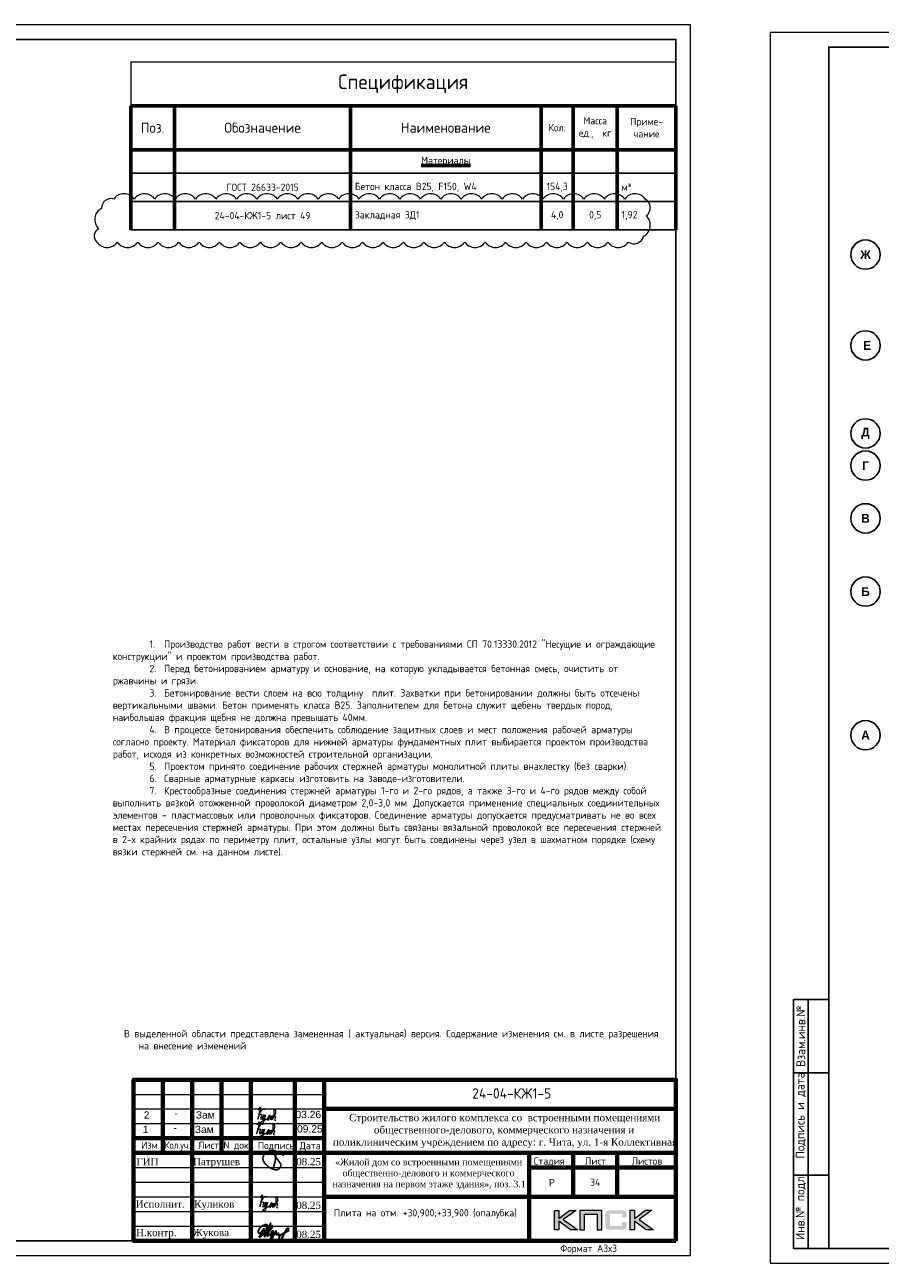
# Model space of a CAD drawing. Header units: millimetres. Extents: x -42044588 to 856694, y -806701 to 941911.
# Tile 163 of 256: x -136809 to -107629, y -356882 to -314619. Entities that reach past the tile are written whole.
import ezdxf
from ezdxf.enums import TextEntityAlignment as Align

# ---------------------------------------------------------------- set-up
doc = ezdxf.new("R2010")
doc.units = ezdxf.units.MM
doc.linetypes.add('______5', pattern=[1100, 800, -100, 100, -100])
for name, color, linetype, lineweight in [('907Сл Осевые', 1, 'Continuous', 0), ('Выноски', 20, 'Continuous', 20), ('Каркасы ригель', 3, 'Continuous', 0), ('Оси', 40, '______5', 18), ('Основная 0.6', 142, 'Continuous', 60), ('РАЗМЕРЫ', 1, 'Continuous', 9), ('Рамка', 7, 'Continuous', 70), ('Текст', 7, 'Continuous', 25), ('ТОНКИЕ', 7, 'Continuous', 9)]:
    doc.layers.add(name, color=color, linetype=linetype, lineweight=lineweight)
for name, color, linetype in [('PDF7_Text', 7, 'Continuous'), ('PDF8_Text', 7, 'Continuous'), ('Рамка печать', 7, 'Continuous'), ('ТОЛСТЫЕ_ОСНОВНЫЕ', 6, 'Continuous')]:
    doc.layers.add(name, color=color, linetype=linetype)
doc.styles.add('Century Gothic', font='GOTHIC.TTF')
doc.styles.add('GOST-2.304_Type-B', font='GOST_Common.ttf')
doc.styles.add('PDF Times New Roman', font='times.ttf')
doc.styles.get("Standard").update_dxf_attribs({"font": 'arial.ttf'})
doc.styles.add('style1', font='GOST_Common.ttf', dxfattribs={"height": 500})
doc.styles.add('ГОСТ', font='GOST_Common.ttf')

# ---------------------------------------------------------------- blocks, each defined once
blk = doc.blocks.new('*U6686')
at = {"layer": 'ТОЛСТЫЕ_ОСНОВНЫЕ'}
for p, q in [((8, 5), (8, 90)), ((8, 90), (20, 90)), ((13, 5), (13, 90)), ((8, 65), (20, 65)), ((8, 30), (20, 30)), ((20, 5), (8, 5))]:
    blk.add_line(p, q, dxfattribs=at)
at = {"layer": 'ТОЛСТЫЕ_ОСНОВНЫЕ', "color": 6}
blk.add_lwpolyline([(20, 5), (886, 5), (886, 415), (20, 415)], close=True, dxfattribs=at)
at = {"layer": 'ТОНКИЕ'}
blk.add_lwpolyline([(0, 0), (891, 0), (891, 420), (0, 420)], close=True, dxfattribs=at)
at = {"layer": 'Текст', "style": 'style1'}
for s, p in [('Взам.инв.№', (10.5, 77.5)), ('Подпись и дата', (10.5, 50.41)), ('Инв.№ подл.', (10.5, 19.18))]:
    blk.add_text(s, height=3, rotation=90, dxfattribs=at).set_placement(p, align=Align.MIDDLE)
blk.add_text('Формат А3х3', height=2.5, dxfattribs=at).set_placement((846.57, 1.2))
blk = doc.blocks.new('11')
at = {"layer": 'Выноски'}
for p, q in [((47962, 66737), (47989, 66781)), ((47989, 66781), (48016, 66806)), ((48016, 66806), (48038, 66823)), ((48038, 66823), (48060, 66786)), ((48060, 66786), (48058, 66769)), ((47885, 66608), (47944, 66700)), ((47944, 66700), (47962, 66737))]:
    blk.add_line(p, q, dxfattribs=at)
blk.add_lwpolyline([(47863, 66761), (47937, 66865), (47843, 66458), (47885, 66564), (47905, 66616), (47954, 66628), (47979, 66606), (47957, 66539), (47937, 66487), (47947, 66458), (47991, 66470), (48051, 66611), (48041, 66569), (48023, 66505), (48023, 66448), (48065, 66448), (48090, 66529), (48110, 66608), (48043, 66369), (47972, 66275), (47954, 66344), (47991, 66389), (48078, 66431), (48142, 66470), (48154, 66441), (48204, 66512), (48246, 66606), (48209, 66455), (48204, 66418), (48295, 66574), (48265, 66463), (48265, 66455), (48312, 66453), (48342, 66529), (48347, 66584), (48337, 66465), (48349, 66453), (48401, 66569), (48443, 66616), (48461, 66678), (48466, 66727), (48436, 66811), (48399, 66754), (48399, 66618), (48389, 66549), (48374, 66507), (48416, 66564), (48441, 66576), (48451, 66524), (48433, 66482), (48419, 66453), (48424, 66428), (48458, 66421)], dxfattribs=at)
blk = doc.blocks.new('яяя')
at = {"lineweight": 30}
for points in [[(345424, 110432), (345425, 110410), (345424, 110397), (345417, 110379), (345406, 110350), (345390, 110319), (345357, 110275), (345310, 110221), (345265, 110176), (345198, 110110), (345161, 110077), (345133, 110066), (345116, 110066), (345102, 110075), (345090, 110091), (345082, 110115), (345074, 110146), (345066, 110182), (345064, 110206), (345067, 110234), (345077, 110278), (345095, 110320), (345114, 110361), (345134, 110395), (345159, 110428), (345195, 110469), (345228, 110506), (345284, 110560), (345331, 110595), (345379, 110625), (345435, 110648), (345486, 110670), (345532, 110686), (345573, 110696), (345605, 110698), (345621, 110695), (345635, 110687), (345648, 110671), (345656, 110649), (345659, 110625), (345659, 110583), (345656, 110553), (345647, 110523), (345635, 110489), (345387, 110033), (345349, 109985), (345311, 109948), (345247, 109889), (345209, 109858), (345192, 109844), (345180, 109837), (345157, 109833), (345150, 109835), (345140, 109842), (345135, 109856), (345138, 109881), (345148, 109892), (345183, 109930), (345267, 110024), (345343, 110105), (345455, 110213), (345617, 110343), (345775, 110456), (345811, 110526), (345838, 110607), (345890, 110740), (345902, 110771), (345698, 110295), (345672, 110226), (345626, 110132), (345572, 110032), (345518, 109953), (345481, 109918), (345497, 110001), (345567, 110147), (345655, 110301), (345760, 110442)], [(345481, 109918), (345476, 109896), (345475, 109874), (345485, 109861), (345506, 109866), (345539, 109891), (345632, 109983), (345968, 110450), (346022, 110527), (346029, 110560), (346027, 110579), (346026, 110590), (346010, 110605), (345993, 110609), (345975, 110601), (345962, 110584), (345954, 110562), (345857, 110421), (345783, 110292), (345741, 110183), (345701, 110079), (345665, 109985), (345660, 109952), (345666, 109929), (345669, 109915), (345682, 109910), (345702, 109914), (345735, 109941), (345846, 110007), (346065, 110160), (346075, 110193), (346070, 110217), (346066, 110236), (346052, 110241), (346030, 110241), (346007, 110228), (345978, 110203), (345960, 110164), (345892, 110010), (345895, 109986), (345904, 109966), (345925, 109964), (345969, 109968), (346045, 110000), (346218, 110114), (346261, 110154), (346280, 110184), (346282, 110210), (346278, 110225), (346263, 110229), (346241, 110222), (346220, 110198), (346162, 110049), (345989, 109904), (345932, 109849), (345906, 109805), (345891, 109739), (345890, 109690), (345899, 109652), (345924, 109647), (345956, 109655), (345980, 109674), (346058, 109838), (346158, 110046), (346261, 110098), (346314, 110120), (346292, 110079), (346269, 110036), (346261, 110008), (346267, 109998), (346293, 109998), (346363, 110039), (346445, 110095), (346421, 110068), (346414, 110040), (346407, 110011), (346416, 109990), (346466, 109972), (346509, 109977), (346574, 109984), (347172, 110293)], [(346586, 109971), (346543, 109917), (346509, 109873), (346489, 109825), (346475, 109767), (346472, 109710), (346478, 109675), (346485, 109641), (346501, 109621), (346517, 109602), (346542, 109589), (346568, 109592), (346605, 109620), (346680, 109731), (346736, 109842), (346865, 110115), (346962, 110290), (346969, 110318), (346979, 110360), (347013, 110403), (347056, 110434), (347091, 110450), (347109, 110450), (347121, 110434), (347115, 110405), (347072, 110355), (347012, 110307), (346924, 110222)]]:
    blk.add_lwpolyline(points, dxfattribs=at)
blk = doc.blocks.new('Патрушев')
at = {"color": 5, "lineweight": 25}
blk.add_lwpolyline([(58.5, -35.1), (59.7, -32), (60.2, -29.8), (60.5, -28.8), (60.8, -27.6), (61.1, -26.3), (61.4, -24.7), (61.6, -23), (61.8, -21.6), (61.8, -20.5), (61.7, -19.5), (61.5, -18.6), (61.3, -17.9), (61, -17.3), (60.6, -16.9), (60.5, -16.7), (60.4, -16.6), (60.3, -16.5), (60, -16.4), (59.7, -16.4), (59.6, -16.4), (59.4, -16.5), (59.3, -16.7), (59.3, -17), (59.4, -17.1), (61.8, -21), (63.1, -22.9), (63.7, -23.6), (64.5, -24.6), (65.5, -25.9), (66.4, -27.1), (66.9, -27.7), (67.4, -28.4), (67.7, -28.9), (68, -29.5), (68.4, -30.4), (68.7, -31), (68.8, -31.7), (68.9, -32.2), (68.9, -32.7), (68.9, -33.3), (68.8, -33.8), (68.6, -34.6), (68.3, -35.2), (67.9, -35.7), (67.6, -36.2), (66.9, -36.8), (66.4, -37.1), (65.9, -37.5), (65.3, -37.9), (64.8, -38.1), (64.1, -38.3), (63.6, -38.4), (62.5, -38.5), (61.6, -38.5), (60.9, -38.4), (60.1, -38.3), (59.3, -38), (58.4, -37.7), (57.7, -37.5), (56.6, -37.3), (55.9, -36.9), (54.9, -36.3), (53.8, -35.7), (53.1, -35.2), (52.2, -34.7), (51.3, -34.1), (50.1, -33.3), (49.1, -32.3), (48, -31.1), (47.1, -29.9), (46.1, -28.7), (45.2, -27.6), (44.7, -26.5), (44.3, -25.1), (44, -24.3), (44, -23.3), (43.9, -22.5), (44, -21.5), (44.2, -20.6), (44.5, -20), (44.7, -19.1), (45, -18.2), (45.5, -17.4), (45.8, -16.9), (46.4, -16.1), (47, -15.5), (47.8, -14.8), (48.6, -14.3), (49.4, -13.8), (50.5, -13.3), (51.6, -12.9), (52.7, -12.5), (54.2, -12.1), (55.4, -11.9), (56.9, -11.8), (58.3, -11.8), (59.6, -11.9), (61, -12.1), (62.7, -12.4), (64.5, -12.9), (66.2, -13.6), (67.6, -14.3), (68.9, -15.1), (70, -16.3), (71.1, -17.5), (71.7, -18.3), (72.3, -19.3)], dxfattribs=at)
blk = doc.blocks.new('A$Cd09756da')
at = {"layer": 'Рамка печать', "lineweight": 20}
h = blk.add_hatch(color=0, dxfattribs=at)
h.paths.add_polyline_path([(-3400, 1040), (-3624, 1040), (-3991, 764), (-3991, 1040), (-4146, 1040), (-4146, 378), (-3991, 378), (-3991, 669), (-3594, 378), (-3346, 378), (-3840, 728)])
h.paths.add_polyline_path([(-3122, 915), (-2683, 915), (-2683, 378), (-2529, 378), (-2529, 1040), (-2693, 1040), (-3276, 1040), (-3276, 883), (-3276, 378), (-3122, 378)])
h.paths.add_polyline_path([(-1408, 1043), (-1563, 1043), (-1563, 380), (-1408, 380), (-1408, 672), (-1011, 380), (-763, 380), (-1257, 731), (-817, 1043), (-1041, 1043), (-1408, 767)])
blk.add_hatch(color=204, dxfattribs=at).paths.add_polyline_path([(-1693, 970), (-1695, 977), (-1697, 983), (-1701, 989), (-1704, 996), (-1708, 1000), (-1712, 1005), (-1716, 1010), (-1720, 1014), (-1725, 1017), (-1731, 1021), (-1737, 1025), (-1744, 1028), (-1750, 1030), (-1758, 1033), (-1765, 1035), (-1783, 1038), (-1802, 1041), (-1823, 1043), (-1846, 1043), (-2242, 1043), (-2265, 1043), (-2285, 1041), (-2305, 1038), (-2322, 1035), (-2330, 1032), (-2338, 1030), (-2344, 1028), (-2351, 1024), (-2357, 1021), (-2363, 1017), (-2368, 1014), (-2372, 1010), (-2376, 1005), (-2380, 1000), (-2384, 996), (-2387, 989), (-2390, 983), (-2393, 976), (-2396, 970), (-2398, 962), (-2401, 946), (-2404, 928), (-2406, 908), (-2406, 887), (-2406, 538), (-2406, 516), (-2404, 496), (-2401, 478), (-2398, 461), (-2396, 454), (-2393, 447), (-2390, 440), (-2387, 434), (-2384, 429), (-2380, 423), (-2376, 419), (-2372, 414), (-2368, 410), (-2362, 406), (-2357, 403), (-2351, 399), (-2344, 396), (-2337, 394), (-2330, 391), (-2322, 389), (-2305, 385), (-2285, 383), (-2264, 381), (-2242, 380), (-1846, 380), (-1823, 381), (-1802, 382), (-1783, 385), (-1766, 389), (-1758, 391), (-1750, 393), (-1744, 396), (-1737, 399), (-1731, 402), (-1725, 406), (-1720, 410), (-1716, 414), (-1712, 418), (-1708, 423), (-1704, 428), (-1701, 434), (-1697, 440), (-1695, 446), (-1693, 454), (-1690, 461), (-1686, 478), (-1684, 496), (-1682, 516), (-1682, 538), (-1682, 647), (-1836, 647), (-1836, 558), (-1836, 552), (-1837, 546), (-1838, 540), (-1840, 535), (-1842, 530), (-1844, 526), (-1846, 522), (-1850, 519), (-1853, 515), (-1857, 513), (-1862, 511), (-1867, 508), (-1872, 507), (-1878, 506), (-1884, 506), (-1890, 505), (-2209, 505), (-2214, 506), (-2219, 506), (-2223, 508), (-2227, 511), (-2231, 513), (-2235, 516), (-2238, 519), (-2241, 523), (-2244, 528), (-2246, 532), (-2248, 536), (-2249, 541), (-2251, 551), (-2252, 560), (-2252, 878), (-2252, 884), (-2251, 889), (-2250, 894), (-2248, 899), (-2247, 903), (-2245, 906), (-2242, 910), (-2240, 913), (-2236, 916), (-2233, 919), (-2229, 921), (-2225, 922), (-2220, 923), (-2215, 924), (-2210, 925), (-2204, 925), (-1890, 925), (-1884, 925), (-1878, 924), (-1872, 923), (-1868, 921), (-1863, 919), (-1858, 917), (-1854, 914), (-1851, 911), (-1847, 907), (-1844, 903), (-1842, 899), (-1840, 894), (-1838, 889), (-1837, 884), (-1836, 878), (-1836, 872), (-1836, 799), (-1682, 799), (-1682, 887), (-1682, 908), (-1684, 928), (-1686, 946), (-1690, 962)])
at = {"layer": 'Рамка', "color": 7}
for p, q in [((-17500, 3000), (-17500, 5500)), ((-15500, 3000), (-15500, 5500)), ((-12000, 4500), (0, 4500)), ((-18500, 3500), (-12000, 3500)), ((-18500, 3000), (0, 3000)), ((-3500, 3000), (-3500, 1500)), ((-2000, 3000), (-2000, 1500)), ((-5000, 2500), (0, 2500)), ((-5000, 2500), (0, 2500)), ((-12000, 1500), (0, 1500))]:
    blk.add_line(p, q, dxfattribs=at)
at = {"layer": 'Рамка'}
for p, q in [((-16500, 0), (-16500, 5500)), ((-14500, 0), (-14500, 5500)), ((-14500, 5500), (-14500, 0)), ((-13000, 5500), (-13000, 0)), ((-13000, 0), (-13000, 5500)), ((-12000, 5500), (-12000, 0)), ((-5000, 3000), (-5000, 0))]:
    blk.add_line(p, q, dxfattribs=at)
at = {"layer": 'Рамка', "color": 7, "lineweight": 15}
for p, q in [((-18500, 5000), (-12000, 5000)), ((-18500, 4500), (-12000, 4500)), ((-18500, 4000), (-12000, 4000)), ((-18500, 2500), (-12000, 2500)), ((-18500, 2000), (-12000, 2000)), ((-18500, 1500), (-12000, 1500)), ((-18500, 1000), (-12000, 1000)), ((-18500, 500), (-12000, 500))]:
    blk.add_line(p, q, dxfattribs=at)
at = {"layer": 'Рамка'}
blk.add_lwpolyline([(0, 0), (-18500, 0), (-18500, 5500), (0, 5500)], close=True, dxfattribs=at)
at = {"layer": 'Рамка печать', "color": 0, "lineweight": 20}
for points in [[(-4146, 378), (-4146, 1040), (-3991, 1040), (-3991, 764), (-3624, 1040), (-3400, 1040), (-3840, 728), (-3346, 378), (-3594, 378), (-3991, 669), (-3991, 378), (-4146, 378)], [(-3122, 378), (-3122, 915), (-2683, 915), (-2683, 378), (-2529, 378), (-2529, 1040), (-2693, 1040), (-3276, 1040), (-3276, 883), (-3276, 378), (-3122, 378)], [(-1563, 380), (-1563, 1043), (-1408, 1043), (-1408, 767), (-1041, 1043), (-817, 1043), (-1257, 731), (-763, 380), (-1011, 380), (-1408, 672), (-1408, 380), (-1563, 380)]]:
    blk.add_lwpolyline(points, close=True, dxfattribs=at)
at = {"color": 5, "xscale": 24.5, "yscale": 24.5, "zscale": 24.5}
blk.add_blockref('Патрушев', (-15162, 3369), dxfattribs=at)
at = {"color": 2, "lineweight": 60, "xscale": 0.5, "yscale": 0.5, "zscale": 0.5}
blk.add_blockref('яяя', (-186775, -54787), dxfattribs=at)
at = {"layer": 'Выноски', "color": 0}
blk.add_blockref('11', (-62040, -65293), dxfattribs=at)
at = {"layer": 'PDF7_Text', "char_height": 248, "attachment_point": 7, "style": 'PDF Times New Roman'}
for s, insert in [('Патрушев', (-16471, 2500)), ('08.25', (-12950, 2573)), ('08.25', (-12950, 1085)), ('Жукова', (-16477, 79)), ('08.25', (-12950, 93))]:
    blk.add_mtext(s, dxfattribs=dict(at, insert=insert))
at = {"layer": 'PDF7_Text', "insert": (-16432, 1050), "char_height": 247.95, "attachment_point": 7, "style": 'PDF Times New Roman'}
blk.add_mtext_dynamic_manual_height_columns('{\\C256;Куликов}', width=2000, gutter_width=1250, heights=[0], dxfattribs=at)
at = {"layer": 'PDF8_Text', "char_height": 248, "attachment_point": 7, "style": 'PDF Times New Roman'}
for s, insert in [('ГИП', (-18407, 2573)), ('Исполнит.', (-18427, 1127)), ('Н.контр.', (-18413, 79))]:
    blk.add_mtext(s, dxfattribs=dict(at, insert=insert))
at = {"layer": 'Текст', "color": 7, "style": 'ГОСТ'}
blk.add_text('24-04-КЖ1-5', height=350, dxfattribs=at).set_placement((-5599, 5031), align=Align.MIDDLE_CENTER)
for s, p in [('Изм.', (-18237, 3141)), ('Лист', (-16298, 3139)), ('N док.', (-15435, 3141)), ('Подпись', (-14257, 3127)), ('Дата', (-12835, 3127)), ('Стадия', (-4850, 2600)), ('Лист', (-3100, 2600)), ('Листов', (-1508, 2600)), ('Р', (-4328, 1863))]:
    blk.add_text(s, height=250, dxfattribs=at).set_placement(p)
at = {"layer": 'Текст', "color": 7, "style": 'ГОСТ', "width": 0.9}
blk.add_text('Кол.уч.', height=250, dxfattribs=at).set_placement((-17435, 3143))
at = {"layer": 'Текст', "color": 7, "attachment_point": 1, "style": 'ГОСТ'}
for s, width, heights, insert, char_height in [('\\pi594.35517;{\\fTimes New Roman|b0|i0|c204|p18;\\C256;Строительство жилого комплекса со  встроенными помещениями \\P\\pi1441.86779;общественного-делового, коммерческого назначения и \\P\\pi41.3631;поликлиническим учреждением по адресу: г. Чита, ул. 1-я Коллективная}', 11543.07, [0], (-11741, 4333), 250), ('\\pi389.01406;{\\fTimes New Roman|b0|i0|c204|p18;\\C256;«Жилой дом со встроенными помещениями \\P\\pi641.91601;общественно-делового и коммерческого \\P\\pi302.06381;назначения на первом этаже здания», поз. 3.1\\P}', 7000, [1500], (-12014, 2803), 225)]:
    blk.add_mtext_dynamic_manual_height_columns(s, width=width, gutter_width=12.5, heights=heights, dxfattribs=dict(at, insert=insert, char_height=char_height))
blk = doc.blocks.new('*T896')
at = {"layer": 'Каркасы ригель', "color": 0, "linetype": 'ByBlock', "lineweight": -2, "transparency": 16777216}
for p, q in [((0, 0), (1500, 0)), ((0, -1000), (1500, -1000))]:
    blk.add_line(p, q, dxfattribs=at)
at = {"layer": 'Каркасы ригель', "color": 0, "linetype": 'ByBlock', "lineweight": 50, "transparency": 16777216}
for p, q in [((0, 0), (0, -1000)), ((1500, 0), (1500, -1000))]:
    blk.add_line(p, q, dxfattribs=at)
at = {"layer": 'Каркасы ригель', "color": 0, "linetype": 'Continuous', "lineweight": 0, "transparency": 16777216, "insert": (750, -500), "char_height": 250, "width": 1000, "attachment_point": 5, "style": 'ГОСТ'}
blk.add_mtext('34', dxfattribs=at)
blk = doc.blocks.new('*T897')
at = {"layer": 'DEFPOINTS', "color": 8, "linetype": 'ByBlock', "lineweight": 0, "transparency": 16777216}
for p, q in [((0, 0), (18598, 0)), ((0, 0), (0, -1500)), ((18598, 0), (18598, -1500))]:
    blk.add_line(p, q, dxfattribs=at)
at = {"layer": 'Основная 0.6', "color": 0, "linetype": 'Continuous', "lineweight": 60, "transparency": 16777216}
for p, q in [((0, -1500), (15098, -1500)), ((0, -1500), (0, -5733)), ((1500, -1500), (1500, -5733)), ((7500, -1500), (7500, -5733)), ((14000, -1500), (14000, -5733)), ((15098, -1500), (15098, -5733)), ((16598, -1500), (16598, -5733)), ((18598, -1500), (18598, -5733)), ((0, -3000), (15098, -3000))]:
    blk.add_line(p, q, dxfattribs=at)
at = {"layer": 'Основная 0.6', "color": 0, "linetype": 'Continuous', "transparency": 16777216}
for p, q in [((15098, -1500), (18598, -1500)), ((15098, -3000), (18598, -3000))]:
    blk.add_line(p, q, dxfattribs=at)
at = {"layer": 'Основная 0.6', "color": 0, "linetype": 'Continuous', "lineweight": -2, "transparency": 16777216}
for p, q in [((0, -3800), (1500, -3800)), ((14000, -3800), (18598, -3800)), ((0, -4767), (1500, -4767)), ((14000, -4767), (18598, -4767)), ((0, -5733), (1500, -5733)), ((14000, -5733), (18598, -5733))]:
    blk.add_line(p, q, dxfattribs=at)
at = {"layer": 'Основная 0.6', "color": 0, "lineweight": -2, "transparency": 16777216}
for p, q in [((1500, -3800), (14000, -3800)), ((1500, -4767), (14000, -4767)), ((1500, -5733), (14000, -5733))]:
    blk.add_line(p, q, dxfattribs=at)
at = {"layer": 'Основная 0.6', "color": 0, "transparency": 16777216, "style": 'GOST-2.304_Type-B'}
for s, insert, char_height, width, attachment_point in [('Спецификация', (9299, -750), 500, 18297.86, 5), ('Поз.', (750, -2250), 350, 1200, 5), ('Обозначение', (4500, -2250), 350, 5700, 5), ('Наименование', (10750, -2250), 350, 6200, 5), ('Кол.', (14549, -2250), 250, 797.86, 5), ('Масса\\Pед.,  кг', (15848, -2250), 250, 1200, 5), ('Приме-\\Pчание', (17598, -2250), 250, 1700, 5), ('{\\LМатериалы}', (10750, -3400), 250, 6200, 5), ('ГОСТ 26633-2015', (4500, -4283), 250, 5700, 5), ('Бетон класса В25, F150, W4', (7650, -4283), 250, 6200, 4), ('154,3', (14549, -4283), 250, 797.86, 5), ('м³', (16748, -4283), 250, 1700, 4), ('24-04-КЖ1-5 лист 49', (4500, -5250), 250, 5700, 5), ('Закладная ЗД1', (7650, -5250), 250, 6200, 4), ('4,0', (14549, -5250), 250, 797.86, 5), ('0,5', (15848, -5250), 250, 1200, 5), ('1,92', (16748, -5250), 250, 1700, 4)]:
    blk.add_mtext(s, dxfattribs=dict(at, insert=insert, char_height=char_height, width=width, attachment_point=attachment_point))
blk = doc.blocks.new('NSY101')
at = {"color": 0, "linetype": 'ByBlock', "lineweight": -2}
blk.add_circle((0, 0), 50, dxfattribs=at)
blk = doc.blocks.new('СЛОЖНЫЙ_ОБЪЕКТ_23')
at = {"layer": 'Оси', "color": 16, "linetype": 'Continuous', "lineweight": 25, "transparency": 33554687, "xscale": 9.999999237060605, "yscale": 9.999999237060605, "zscale": 9.999999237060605}
blk.add_blockref('NSY101', (-12319, -19997), dxfattribs=at)
at = {"layer": 'Оси', "color": 16, "linetype": 'Continuous', "lineweight": 25, "transparency": 33554687, "insert": (-12319, -19997), "char_height": 300, "width": 460, "attachment_point": 5, "style": 'Century Gothic'}
blk.add_mtext('\\A1;{\\fCentury Gothic|i0|b1;\\H300.000000;\\W1.000000;\\C16;А}\\P', dxfattribs=at)
blk = doc.blocks.new('СЛОЖНЫЙ_ОБЪЕКТ_24')
at = {"layer": 'Оси', "color": 16, "linetype": 'Continuous', "lineweight": 25, "transparency": 33554687, "xscale": 9.999999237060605, "yscale": 9.999999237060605, "zscale": 9.999999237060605}
blk.add_blockref('NSY101', (-12319, -15097), dxfattribs=at)
at = {"layer": 'Оси', "color": 16, "linetype": 'Continuous', "lineweight": 25, "transparency": 33554687, "insert": (-12319, -15097), "char_height": 300, "width": 390, "attachment_point": 5, "style": 'Century Gothic'}
blk.add_mtext('\\A1;{\\fCentury Gothic|i0|b1;\\H300.000000;\\W1.000000;\\C16;Б}\\P', dxfattribs=at)
blk = doc.blocks.new('СЛОЖНЫЙ_ОБЪЕКТ_25')
at = {"layer": 'Оси', "color": 16, "linetype": 'Continuous', "lineweight": 25, "transparency": 33554687, "xscale": 9.999999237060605, "yscale": 9.999999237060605, "zscale": 9.999999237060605}
blk.add_blockref('NSY101', (-12319, -12597), dxfattribs=at)
at = {"layer": 'Оси', "color": 16, "linetype": 'Continuous', "lineweight": 25, "transparency": 33554687, "insert": (-12319, -12597), "char_height": 300, "width": 390, "attachment_point": 5, "style": 'Century Gothic'}
blk.add_mtext('\\A1;{\\fCentury Gothic|i0|b1;\\H300.000000;\\W1.000000;\\C16;В}\\P', dxfattribs=at)
blk = doc.blocks.new('СЛОЖНЫЙ_ОБЪЕКТ_26')
at = {"layer": 'Оси', "color": 16, "linetype": 'Continuous', "lineweight": 25, "transparency": 33554687, "xscale": 9.999999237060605, "yscale": 9.999999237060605, "zscale": 9.999999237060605}
blk.add_blockref('NSY101', (-12319, -10797), dxfattribs=at)
at = {"layer": 'Оси', "color": 16, "linetype": 'Continuous', "lineweight": 25, "transparency": 33554687, "insert": (-12319, -10797), "char_height": 300, "width": 345, "attachment_point": 5, "style": 'Century Gothic'}
blk.add_mtext('\\A1;{\\fCentury Gothic|i0|b1;\\H300.000000;\\W1.000000;\\C16;Г}\\P', dxfattribs=at)
blk = doc.blocks.new('СЛОЖНЫЙ_ОБЪЕКТ_27')
at = {"layer": 'Оси', "color": 16, "linetype": 'Continuous', "lineweight": 25, "transparency": 33554687, "xscale": 9.999999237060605, "yscale": 9.999999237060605, "zscale": 9.999999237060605}
blk.add_blockref('NSY101', (-12319, -9697), dxfattribs=at)
at = {"layer": 'Оси', "color": 16, "linetype": 'Continuous', "lineweight": 25, "transparency": 33554687, "insert": (-12319, -9697), "char_height": 300, "width": 470, "attachment_point": 5, "style": 'Century Gothic'}
blk.add_mtext('\\A1;{\\fCentury Gothic|i0|b1;\\H300.000000;\\W1.000000;\\C16;Д}\\P', dxfattribs=at)
blk = doc.blocks.new('СЛОЖНЫЙ_ОБЪЕКТ_28')
at = {"layer": 'Оси', "color": 16, "linetype": 'Continuous', "lineweight": 25, "transparency": 33554687, "xscale": 9.999999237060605, "yscale": 9.999999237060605, "zscale": 9.999999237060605}
blk.add_blockref('NSY101', (-12319, -3597), dxfattribs=at)
at = {"layer": 'Оси', "color": 16, "linetype": 'Continuous', "lineweight": 25, "transparency": 33554687, "insert": (-12319, -3597), "char_height": 300, "width": 540, "attachment_point": 5, "style": 'Century Gothic'}
blk.add_mtext('\\A1;{\\fCentury Gothic|i0|b1;\\H300.000000;\\W1.000000;\\C16;Ж}\\P', dxfattribs=at)
blk = doc.blocks.new('СЛОЖНЫЙ_ОБЪЕКТ_62')
at = {"layer": 'Оси', "color": 16, "linetype": 'Continuous', "lineweight": 25, "transparency": 33554687, "xscale": 9.999999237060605, "yscale": 9.999999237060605, "zscale": 9.999999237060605}
blk.add_blockref('NSY101', (-12319, -6697), dxfattribs=at)
at = {"layer": 'Оси', "color": 16, "linetype": 'Continuous', "lineweight": 25, "transparency": 33554687, "insert": (-12319, -6697), "char_height": 300, "width": 480, "attachment_point": 5, "style": 'Century Gothic'}
blk.add_mtext('\\A1;{\\fCentury Gothic|i0|b1;\\H300.000000;\\W1.000000;\\C16; Е}\\P', dxfattribs=at)
blk = doc.blocks.new('оси блок 2')
at = {"layer": 'Оси', "color": 16, "linetype": 'Continuous', "lineweight": 25, "transparency": 33554687}
for name in ['СЛОЖНЫЙ_ОБЪЕКТ_28', 'СЛОЖНЫЙ_ОБЪЕКТ_62', 'СЛОЖНЫЙ_ОБЪЕКТ_27', 'СЛОЖНЫЙ_ОБЪЕКТ_26', 'СЛОЖНЫЙ_ОБЪЕКТ_25', 'СЛОЖНЫЙ_ОБЪЕКТ_24', 'СЛОЖНЫЙ_ОБЪЕКТ_23']:
    blk.add_blockref(name, (-78007.2, -322694.4), dxfattribs=at)

msp = doc.modelspace()

# ---------------------------------------------------------------- linework, layer by layer
at = {"layer": '907Сл Осевые', "color": 240, "true_color": 0xed1f24}
msp.add_lwpolyline([(-134350.427, -322036.459, 0.52056705), (-133653.189, -322036.459, 0.52056705), (-132955.951, -322036.459, 0.52056705), (-132258.713, -322036.459, 0.52056705), (-131561.475, -322036.459, 0.52056705), (-130864.237, -322036.459, 0.52056705), (-130166.999, -322036.459, 0.52056705), (-129469.761, -322036.459, 0.52056705), (-128772.523, -322036.459, 0.52056705), (-128075.286, -322036.459, 0.52056705), (-127378.048, -322036.459, 0.52056705), (-126680.81, -322036.459, 0.52056705), (-125983.572, -322036.459, 0.52056705), (-125286.334, -322036.459, 0.52056705), (-124589.096, -322036.459, 0.52056705), (-123891.858, -322036.459, 0.52056705), (-123194.62, -322036.459, 0.52056705), (-122497.382, -322036.459, 0.52056705), (-121800.144, -322036.459, 0.52056705), (-121102.906, -322036.459, 0.52056705), (-120405.668, -322036.459, 0.52056705), (-119708.431, -322036.459, 0.52056705), (-119011.193, -322036.459, 0.52056705), (-118313.955, -322036.459, 0.52056705), (-117616.717, -322036.459, 0.52056705), (-116919.479, -322036.459, 0.52056705), (-116222.241, -322036.459, 0.52056705), (-115702.634, -321832.71, 0.52056705), (-115607.584, -321141.982, 0.52056705), (-115645.394, -320567.083, 0.52056705), (-116342.632, -320567.083, 0.52056705), (-117039.87, -320567.083, 0.52056705), (-117737.108, -320567.083, 0.52056705), (-118434.346, -320567.083, 0.52056705), (-119131.584, -320567.083, 0.52056705), (-119828.822, -320567.083, 0.52056705), (-120526.059, -320567.083, 0.52056705), (-121223.297, -320567.083, 0.52056705), (-121920.535, -320567.083, 0.52056705), (-122617.773, -320567.083, 0.52056705), (-123315.011, -320567.083, 0.52056705), (-124012.249, -320567.083, 0.52056705), (-124709.487, -320567.083, 0.52056705), (-125406.725, -320567.083, 0.52056705), (-126103.963, -320567.083, 0.52056705), (-126801.201, -320567.083, 0.52056705), (-127498.439, -320567.083, 0.52056705), (-128195.676, -320567.083, 0.52056705), (-128892.914, -320567.083, 0.52056705), (-129590.152, -320567.083, 0.52056705), (-130287.39, -320567.083, 0.52056705), (-130984.628, -320567.083, 0.52056705), (-131681.866, -320567.083, 0.52056705), (-132379.104, -320567.083, 0.52056705), (-133076.342, -320567.083, 0.52056705), (-133773.58, -320567.083, 0.52056705), (-134192.204, -320886.661, 0.52056705), (-134287.255, -321577.39, 0.52056705)], format="xyb", close=True, dxfattribs=at)

# ---------------------------------------------------------------- block references
at = {"xscale": 100, "yscale": 100, "zscale": 100}
for p in [(-203199.263, -356618.849), (-111387.178, -356882.079)]:
    msp.add_blockref('*U6686', p, dxfattribs=at)
for name, p in [('*T897', (-133197.119, -315881.448)), ('*T896', (-118099.263, -353618.849))]:
    msp.add_blockref(name, p)
at = {"lineweight": 50, "ltscale": 100}
msp.add_blockref('A$Cd09756da', (-114599.263, -356118.849), dxfattribs=at)
at = {"layer": 'Выноски', "color": 0}
for p in [(-176707.496, -418425.251), (-176744.471, -418918.773)]:
    msp.add_blockref('11', p, dxfattribs=at)
at = {"layer": 'РАЗМЕРЫ'}
msp.add_blockref('оси блок 2', (-17804.898, 3828.769), dxfattribs=at)

# ---------------------------------------------------------------- texts
at = {"ltscale": 100, "insert": (-133805.873, -335628.958), "char_height": 250, "attachment_point": 1, "style": 'ГОСТ'}
msp.add_mtext_dynamic_manual_height_columns('\\pi1250,t1750;1.^IПроизводство работ вести в строгом соответствии с требованиями СП 70.13330.2012 "Несущие и ограждающие конструкции" и проектом производства работ.{\\H1.83333x; }\\P2.^IПеред бетонированием арматуру и основание, на которую укладывается бетонная смесь, очистить от {\\H1.55556x; }ржавчины и грязи. {\\H1.64815x; }\\P3.^IБетонирование вести слоем на всю толщину  плит. Захватки при бетонировании должны быть отсечены {\\H1.61728x; }вертикальными швами. Бетон применять класса В25. Заполнителем для бетона служит щебень твердых пород, {\\H1.62757x; }наибольшая фракция щебня не должна превышать 40мм.{\\H1.62414x; }\\P4.^IВ процессе бетонирования обеспечить соблюдение защитных слоев и мест положения рабочей арматуры {\\H1.62529x; }согласно проекту. Материал фиксаторов для нижней арматуры фундаментных плит выбирается проектом производства {\\H1.6249x; }работ, исходя из конкретных возможностей строительной организации.{\\H1.62503x; }\\P5.^IПроектом принято соединение рабочих стержней арматуры монолитной плиты внахлестку (без сварки). {\\H1.72499x; }\\P6.^IСварные арматурные каркасы изготовить на заводе-изготовители. {\\H1.67917x; }\\P7.^IКрестообразные соединения стержней арматуры 1-го и 2-го рядов, а также 3-го и 4-го рядов между собой {\\H1.60694x; }выполнить вязкой отожженной проволокой диаметром 2,0-3,0 мм. Допускается применение специальных соединительных {\\H1.63102x; }элементов - пластмассовых или проволочных фиксаторов. Соединение арматуры допускается предусматривать не во всех {\\H1.62299x; }местах пересечения стержней арматуры. При этом должны быть связаны вязальной проволокой все пересечения стержней {\\H1.62567x; }в 2-х крайних рядах по периметру плит, остальные узлы могут быть соединены через узел в шахматном порядке (схему {\\H1.72478x; }вязки стержней см. на данном листе).{\\H1.77924x; }', width=18954.38214, gutter_width=12.5, heights=[0], dxfattribs=at)
at = {"layer": 'Выноски', "color": 240, "true_color": 0xed1f24, "insert": (-133423.312, -348920.343), "char_height": 250, "width": 18219.65973, "attachment_point": 1, "style": 'ГОСТ'}
msp.add_mtext('\\pi-500,l500;В выделенной области представлена замененная ( актуальная) версия. Содержание изменения см. в листе разрешения на внесение изменений{\\H1.025x; }', dxfattribs=at)
at = {"layer": 'РАЗМЕРЫ', "color": 7, "char_height": 250, "width": 725.00853, "attachment_point": 1}
for s, insert in [('2', (-132749.295, -351696.657)), ('-', (-131701.765, -351638.265)), ('Зам', (-130972.845, -351696.657)), ('03.26', (-127574.765, -351680.523)), ('1', (-132786.27, -352190.179)), ('-', (-131738.74, -352131.787)), ('Зам', (-131009.82, -352190.179)), ('09.25', (-127521.187, -352172.605))]:
    msp.add_mtext(s, dxfattribs=dict(at, insert=insert))
at = {"layer": 'Текст', "color": 7, "insert": (-126599.263, -354618.849), "char_height": 250, "attachment_point": 1, "style": 'ГОСТ'}
msp.add_mtext_dynamic_manual_height_columns('\\pi3500;\\P\\pi335.03788;Плита на отм. +30,900;+33,900 (опалубка)', width=7000, gutter_width=12.5, heights=[1500], dxfattribs=at)

doc.saveas('drawing.dxf')
